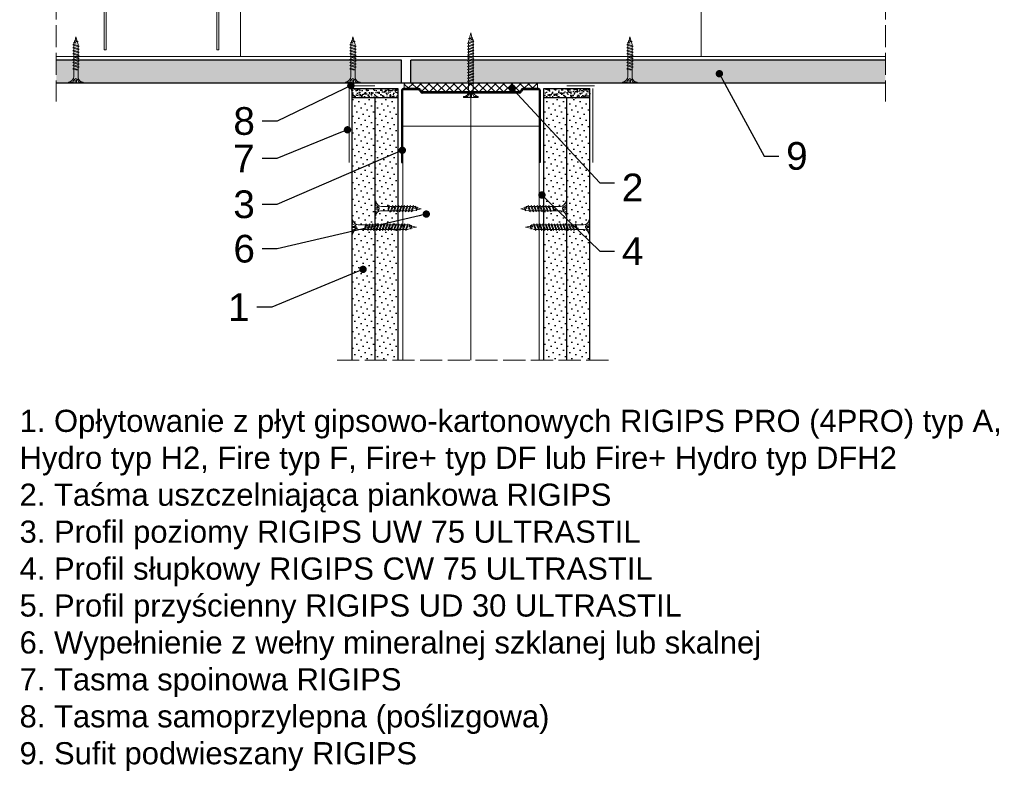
# Model space of a CAD drawing. Header units: millimetres. Extents: x -286 to 2487, y 401 to 2796.
# Tile 5 of 12: x 848 to 1382, y 401 to 808. Entities that reach past the tile are written whole.
import ezdxf
from ezdxf import colors
from ezdxf.entities.mleader import LeaderData, LeaderLine
from ezdxf.math import Vec2, Vec3

# ---------------------------------------------------------------- set-up
doc = ezdxf.new("R2010")
doc.units = ezdxf.units.MM
doc.linetypes.add('ACAD_ISO02W100', pattern=[15, 12, -3])
for name, color, linetype, lineweight in [('_ISOVER WELNA', 7, 'BATTING', 9), ('_RIGIPS AKCESORIA', 7, 'Continuous', 18), ('_RIGIPS G-K', 7, 'Continuous', 25), ('_RIGIPS PROFIL', 7, 'Continuous', 18), ('KRESKOWANIE', 7, 'Continuous', 9), ('PRZERYWANA', 7, 'ACAD_ISO02W100', 9)]:
    doc.layers.add(name, color=color, linetype=linetype, lineweight=lineweight)
doc.styles.get("Standard").update_dxf_attribs({"font": 'arial.ttf'})
doc.linetypes.add('BATTING', pattern='A,0.00254,-2.54,[134,ltypeshp.shx,S=2.54,R=0,X=-2.54,Y=0],-5.08,[134,ltypeshp.shx,S=2.54,R=180,X=2.54,Y=0],-2.54', length=10.16254)
pattern_1 = [(225, (-1508.6283, -235.262), (1.122532, -3.367596), [0, -3.175])]
pattern_2 = [(225, (-1511.6283, -235.262), (1.122532, -3.367596), [0, -3.175])]

# ---------------------------------------------------------------- blocks, each defined once
blk = doc.blocks.new('TN 25')
at = {"layer": '_RIGIPS AKCESORIA'}
for p, q in [((0, -0.84), (0, 7.16)), ((0, 7.16), (0.46, 7.16)), ((0.46, 7.16), (0.46, 4.78)), ((0.46, 4.78), (0, 4.78)), ((0, 3.5), (1.77, 3.5)), ((0, 2.83), (1.77, 2.83)), ((0.46, 1.64), (0, 1.64)), ((0.46, -0.84), (0.46, 1.64)), ((1.77, 3.5), (1.77, 4.2)), ((1.77, 2.83), (1.77, 2.18)), ((3.02, 4.46), (8.47, 4.46)), ((7.49, 2.01), (3.55, 2.01)), ((7.12, 4.46), (7.12, 3.18)), ((8.03, 2.01), (7.12, 4.46)), ((7.12, 3.18), (7.65, 1.53)), ((7.65, 1.53), (8.03, 2.01)), ((9.41, 2.01), (8.03, 2.01)), ((8.47, 4.46), (8.79, 5)), ((9.61, 1.51), (8.47, 4.46)), ((8.79, 5), (9.93, 2.01)), ((9, 4.46), (10.1, 4.46)), ((9.93, 2.01), (9.61, 1.51)), ((11.04, 2.01), (9.93, 2.01)), ((10.1, 4.46), (10.41, 5)), ((11.23, 1.51), (10.1, 4.46)), ((10.41, 5), (11.56, 2.01)), ((10.62, 4.46), (11.67, 4.46)), ((11.56, 2.01), (11.23, 1.51)), ((12.61, 2.01), (11.56, 2.01)), ((11.67, 4.46), (11.99, 5)), ((12.81, 1.51), (11.67, 4.46)), ((11.99, 5), (13.14, 2.01)), ((12.2, 4.46), (13.21, 4.46)), ((13.14, 2.01), (12.81, 1.51)), ((14.15, 2.01), (13.14, 2.01)), ((13.21, 4.46), (13.52, 5)), ((14.34, 1.51), (13.21, 4.46)), ((13.52, 5), (14.67, 2.01)), ((13.73, 4.46), (14.8, 4.46)), ((14.67, 2.01), (14.34, 1.51)), ((15.74, 2.01), (14.67, 2.01)), ((14.8, 4.46), (15.12, 5)), ((15.94, 1.51), (14.8, 4.46)), ((15.12, 5), (16.26, 2.01)), ((15.33, 4.46), (16.42, 4.46)), ((16.26, 2.01), (15.94, 1.51)), ((17.36, 2.01), (16.26, 2.01)), ((16.42, 4.46), (16.73, 5)), ((17.55, 1.51), (16.42, 4.46)), ((16.73, 5), (17.88, 2.01)), ((16.94, 4.46), (17.99, 4.46)), ((17.88, 2.01), (17.55, 1.51)), ((18.93, 2.01), (17.88, 2.01)), ((17.99, 4.46), (18.31, 5)), ((19.13, 1.51), (17.99, 4.46)), ((18.31, 5), (19.45, 2.01)), ((18.52, 4.46), (19.68, 4.46)), ((19.45, 2.01), (19.13, 1.51)), ((19.45, 2.01), (20.62, 2.01)), ((19.68, 4.46), (20, 5)), ((20.82, 1.51), (19.68, 4.46)), ((20, 5), (21.14, 2.01)), ((20.21, 4.46), (20.7, 4.46)), ((20.7, 4.46), (22.28, 3.98)), ((21.14, 2.01), (20.82, 1.51)), ((21.14, 2.01), (21.81, 2.12)), ((21.85, 1.83), (21.67, 3.28)), ((21.67, 3.28), (22.14, 2.4)), ((22.14, 2.4), (21.85, 1.83)), ((22.7, 2.36), (22.14, 2.4)), ((22.28, 3.98), (22.56, 4.37)), ((22.7, 2.36), (22.28, 3.98)), ((22.56, 4.37), (23.03, 2.71)), ((23.03, 2.71), (22.7, 2.36)), ((22.71, 3.85), (25, 3.24)), ((25, 3.24), (23.03, 2.71)), ((0, -0.84), (0.46, -0.84))]:
    blk.add_line(p, q, dxfattribs=at)
for centre, major_axis, ratio, start_param, end_param in [((3.09, 7.67), (0.17, 3.2), 0.826134, 1.773653, 3.180586), ((-0.04, 0.9), (0, 3.93), 0.848176, -0.720942, -0.151112), ((3.37, -1.57), (0.28, 3.57), 0.832181, 0.035984, 1.430787), ((-2.73, 15.91), (0, 14.76), 0.848176, 3.399396, 3.475072), ((0.59, 4.62), (0, 2.81), 0.848176, 3.475072, 3.862535), ((1.66, 3.18), (0, 0.895), 0.848176, -1.552777, -0.720942), ((1.66, 3.18), (0, 0.895), 0.848176, 3.862535, 4.730408)]:
    blk.add_ellipse(centre, major_axis=major_axis, ratio=ratio, start_param=start_param, end_param=end_param, dxfattribs=at)
blk = doc.blocks.new('Lacznik krzyzowy (widok1)')
at = {"layer": '_RIGIPS AKCESORIA', "extrusion": (0, 0, -1)}
for p, q in [((2, 91.5), (60, 91.5)), ((0, 36.5), (0, 89.5)), ((1, 88.5), (1, 36.5)), ((2.08, 90.11), (3, 90.5)), ((3.61, 86.42), (2.08, 90.11)), ((3, 90.5), (4.53, 86.8)), ((4.53, 86.8), (3.61, 86.42)), ((14, 89.5, 30), (14, 90.5, 30)), ((48, 89.5, 30), (14, 89.5, 30)), ((48, 90.5, 30), (48, 89.5, 30)), ((57.47, 86.8), (59, 90.5)), ((58.39, 86.42), (57.47, 86.8)), ((59.92, 90.11), (58.39, 86.42)), ((59, 90.5), (59.92, 90.11)), ((61, 36.5), (61, 88.5)), ((62, 89.5), (62, 36.5)), ((1, 36.5), (0, 36.5)), ((62, 36.5), (61, 36.5))]:
    blk.add_line(p, q, dxfattribs=at)
at = {"layer": '_RIGIPS AKCESORIA'}
blk.add_line((59, 90.5), (3, 90.5), dxfattribs=at)
at = {"layer": '_RIGIPS AKCESORIA', "extrusion": (0, 0, -1)}
for centre, start, end in [((-2, 89.5), 0, 90), ((-60, 89.5), 90, 180), ((-3, 88.5), 0, 90), ((-3, 88.5), 0, 90), ((-59, 88.5), 90, 180), ((-59, 88.5), 90, 180)]:
    blk.add_arc(centre, 2, start, end, dxfattribs=at)
blk = doc.blocks.new('TN 35')
at = {"layer": '_RIGIPS AKCESORIA'}
for p, q in [((0, -0.84), (0, 7.16)), ((0, 7.16), (0.46, 7.16)), ((0.46, 7.16), (0.46, 4.78)), ((0.46, 4.78), (0, 4.78)), ((0, 3.5), (1.77, 3.5)), ((0, 2.83), (1.77, 2.83)), ((0.46, 1.64), (0, 1.64)), ((0.46, -0.84), (0.46, 1.64)), ((1.77, 3.5), (1.77, 4.2)), ((1.77, 2.83), (1.77, 2.18)), ((3.02, 4.46), (8.47, 4.46)), ((7.49, 2.01), (3.55, 2.01)), ((7.12, 4.46), (7.12, 3.18)), ((8.03, 2.01), (7.12, 4.46)), ((7.12, 3.18), (7.65, 1.53)), ((7.65, 1.53), (8.03, 2.01)), ((9.41, 2.01), (8.03, 2.01)), ((8.47, 4.46), (8.79, 5)), ((9.61, 1.51), (8.47, 4.46)), ((8.79, 5), (9.93, 2.01)), ((9, 4.46), (10.1, 4.46)), ((9.93, 2.01), (9.61, 1.51)), ((11.04, 2.01), (9.93, 2.01)), ((10.1, 4.46), (10.41, 5)), ((11.23, 1.51), (10.1, 4.46)), ((10.41, 5), (11.56, 2.01)), ((10.62, 4.46), (11.67, 4.46)), ((11.56, 2.01), (11.23, 1.51)), ((12.61, 2.01), (11.56, 2.01)), ((11.67, 4.46), (11.99, 5)), ((12.81, 1.51), (11.67, 4.46)), ((11.99, 5), (13.14, 2.01)), ((12.2, 4.46), (13.21, 4.46)), ((13.14, 2.01), (12.81, 1.51)), ((14.15, 2.01), (13.14, 2.01)), ((13.21, 4.46), (13.52, 5)), ((14.34, 1.51), (13.21, 4.46)), ((13.52, 5), (14.67, 2.01)), ((13.73, 4.46), (14.8, 4.46)), ((14.67, 2.01), (14.34, 1.51)), ((15.74, 2.01), (14.67, 2.01)), ((14.8, 4.46), (15.12, 5)), ((15.94, 1.51), (14.8, 4.46)), ((15.12, 5), (16.26, 2.01)), ((15.33, 4.46), (16.42, 4.46)), ((16.26, 2.01), (15.94, 1.51)), ((17.36, 2.01), (16.26, 2.01)), ((16.42, 4.46), (16.73, 5)), ((17.55, 1.51), (16.42, 4.46)), ((16.73, 5), (17.88, 2.01)), ((16.94, 4.46), (17.99, 4.46)), ((17.88, 2.01), (17.55, 1.51)), ((18.93, 2.01), (17.84, 2.01)), ((17.99, 4.46), (18.31, 5)), ((19.13, 1.51), (17.99, 4.46)), ((18.31, 5), (19.45, 2.01)), ((18.52, 4.46), (19.57, 4.46)), ((19.45, 2.01), (19.13, 1.51)), ((20.51, 2.01), (19.41, 2.01)), ((19.57, 4.46), (19.88, 5)), ((20.7, 1.51), (19.57, 4.46)), ((19.88, 5), (21.03, 2.01)), ((20.09, 4.46), (21.14, 4.46)), ((21.03, 2.01), (20.7, 1.51)), ((22.08, 2.01), (20.99, 2.01)), ((21.14, 4.46), (21.46, 5)), ((22.28, 1.51), (21.14, 4.46)), ((21.46, 5), (22.6, 2.01)), ((21.67, 4.46), (22.72, 4.46)), ((22.6, 2.01), (22.28, 1.51)), ((23.66, 2.01), (22.56, 2.01)), ((22.72, 4.46), (23.03, 5)), ((23.85, 1.51), (22.72, 4.46)), ((23.03, 5), (24.18, 2.01)), ((23.24, 4.46), (24.29, 4.46)), ((24.18, 2.01), (23.85, 1.51)), ((25.23, 2.01), (24.14, 2.01)), ((24.29, 4.46), (24.61, 5)), ((25.43, 1.51), (24.29, 4.46)), ((24.61, 5), (25.75, 2.01)), ((24.81, 4.46), (25.87, 4.46)), ((25.75, 2.01), (25.43, 1.51)), ((26.81, 2.01), (25.71, 2.01)), ((25.87, 4.46), (26.18, 5)), ((27, 1.51), (25.87, 4.46)), ((26.18, 5), (27.33, 2.01)), ((26.39, 4.46), (27.44, 4.46)), ((27.33, 2.01), (27, 1.51)), ((28.38, 2.01), (27.33, 2.01)), ((27.44, 4.46), (27.76, 5)), ((28.58, 1.51), (27.44, 4.46)), ((27.76, 5), (28.9, 2.01)), ((27.96, 4.46), (29.13, 4.46)), ((28.9, 2.01), (28.58, 1.51)), ((28.9, 2.01), (30.07, 2.01)), ((29.13, 4.46), (29.45, 5)), ((30.27, 1.51), (29.13, 4.46)), ((29.45, 5), (30.59, 2.01)), ((29.65, 4.46), (30.15, 4.46)), ((30.15, 4.46), (31.73, 3.98)), ((30.59, 2.01), (30.27, 1.51)), ((30.59, 2.01), (31.26, 2.12)), ((31.3, 1.83), (31.12, 3.28)), ((31.12, 3.28), (31.59, 2.4)), ((31.59, 2.4), (31.3, 1.83)), ((32.15, 2.36), (31.59, 2.4)), ((31.73, 3.98), (32.01, 4.37)), ((32.15, 2.36), (31.73, 3.98)), ((32.01, 4.37), (32.48, 2.71)), ((32.48, 2.71), (32.15, 2.36)), ((32.16, 3.85), (35, 3.24)), ((35, 3.24), (32.48, 2.71)), ((0, -0.84), (0.46, -0.84))]:
    blk.add_line(p, q, dxfattribs=at)
for centre, major_axis, ratio, start_param, end_param in [((3.09, 7.67), (0.17, 3.2), 0.826134, 1.773653, 3.180586), ((-0.04, 0.9), (0, 3.93), 0.848176, -0.720942, -0.151112), ((3.37, -1.57), (0.28, 3.57), 0.832181, 0.035984, 1.430787), ((-2.73, 15.91), (0, 14.76), 0.848176, 3.399396, 3.475072), ((0.59, 4.62), (0, 2.81), 0.848176, 3.475072, 3.862535), ((1.66, 3.18), (0, 0.895), 0.848176, -1.552777, -0.720942), ((1.66, 3.18), (0, 0.895), 0.848176, 3.862535, 4.730408)]:
    blk.add_ellipse(centre, major_axis=major_axis, ratio=ratio, start_param=start_param, end_param=end_param, dxfattribs=at)
blk = doc.blocks.new('UW 75 ULTRASTIL')
h = blk.add_hatch()
h.set_pattern_fill('ANSI31', color=256, scale=0.5, style=0)
h.paths.add_polyline_path([(-11.93, 0.56), (-11.6, 1.24, -0.286951), (-10.7, 1.8), (10.18, 1.8), (41.3, 1.8, -0.286951), (42.2, 1.24), (42.53, 0.56, 0.286951), (43.43, 0), (52, 0, 0.414214), (52.8, 0.8), (52.8, 40), (52.25, 40), (52.25, 0.8, -0.414214), (52, 0.55), (43.77, 0.55, -0.286951), (42.87, 1.11), (42.54, 1.79, 0.286951), (41.64, 2.35), (-11.04, 2.35, 0.286951), (-11.94, 1.79), (-12.27, 1.11, -0.286951), (-13.17, 0.55), (-21.4, 0.55, -0.414214), (-21.65, 0.8), (-21.65, 40), (-22.2, 40), (-22.2, 0.8, 0.414214), (-21.4, 0), (-12.83, 0, 0.286951)])
for p, q in [((-22.2, 0.8), (-22.2, 40)), ((-22.2, 40), (-21.65, 40)), ((-21.65, 0.8), (-21.65, 40)), ((52.25, 0.8), (52.25, 40)), ((52.8, 40), (52.25, 40)), ((52.8, 0.8), (52.8, 40)), ((-21.4, 0.55), (-13.17, 0.55)), ((-21.4, 0), (-12.83, 0)), ((-12.27, 1.11), (-11.94, 1.79)), ((-11.93, 0.56), (-11.6, 1.24)), ((-11.04, 2.35), (41.64, 2.35)), ((-10.7, 1.8), (41.3, 1.8)), ((42.53, 0.56), (42.2, 1.24)), ((42.87, 1.11), (42.54, 1.79)), ((43.43, 0), (52, 0)), ((43.77, 0.55), (52, 0.55))]:
    blk.add_line(p, q)
for centre, radius, start, end in [((-21.4, 0.8), 0.8, 180, 270), ((-21.4, 0.8), 0.25, 180, 270), ((-13.17, 1.55), 1, 270, 334.0435), ((-12.83, 1), 1, 270, 334.0435), ((-11.04, 1.35), 1, 90, 154.0435), ((-10.7, 0.8), 1, 90, 154.0435), ((41.3, 0.8), 1, 25.9565, 90), ((41.64, 1.35), 1, 25.9565, 90), ((43.43, 1), 1, 205.9565, 270), ((43.77, 1.55), 1, 205.9565, 270), ((52, 0.8), 0.8, 270, 0), ((52, 0.8), 0.25, 270, 0)]:
    blk.add_arc(centre, radius, start, end)
blk = doc.blocks.new('_Dot')
at = {"color": 0, "linetype": 'ByBlock', "lineweight": -2}
blk.add_line((-0.5, 0), (-1, 0), dxfattribs=at)
at = {"color": 0, "linetype": 'ByBlock', "const_width": 0.5}
blk.add_lwpolyline([(-0.25, 0, 1), (0.25, 0, 1)], format="xyb", close=True, dxfattribs=at)

msp = doc.modelspace()

# ---------------------------------------------------------------- hatches: boundary and pattern name
at = {"layer": '_RIGIPS G-K'}
h = msp.add_hatch(dxfattribs=at)
h.set_pattern_fill('AR-SAND', color=256, scale=0.05, angle=180, style=0)
h.set_pattern_definition([(217.5, (3041.9215, 1896.8737), (0.0800016, -2.4470662), [0, -1.9304, 0, -2.159, 0, -2.06375]), (187.5, (3041.9215, 1896.8737), (-2.2476164, -3.5841255), [0, -1.0414, 0, -1.7399, 0, -0.66675]), (147.5, (3043.4836, 1896.8737), (-3.9549619, -0.007186), [0, -0.635, 0, -2.286, 0, -2.9845]), (137.5, (3043.4836, 1896.8737), (-3.8177823, -1.1146466), [0, -0.3175, 0, -1.4986, 0, -1.7145])])
h.paths.add_polyline_path([(1028.15, 765.81), (1053.15, 765.81), (1053.15, 770.81), (1028.15, 770.81)])
h = msp.add_hatch(dxfattribs=at)
h.set_pattern_fill('AR-SAND', color=256, scale=0.05, angle=180, style=0)
h.set_pattern_definition([(217.5, (3044.9215, 1896.8737), (0.0800016, -2.4470662), [0, -1.9304, 0, -2.159, 0, -2.06375]), (187.5, (3044.9215, 1896.8737), (-2.2476164, -3.5841255), [0, -1.0414, 0, -1.7399, 0, -0.66675]), (147.5, (3046.4836, 1896.8737), (-3.9549619, -0.007186), [0, -0.635, 0, -2.286, 0, -2.9845]), (137.5, (3046.4836, 1896.8737), (-3.8177823, -1.1146466), [0, -0.3175, 0, -1.4986, 0, -1.7145])])
h.paths.add_polyline_path([(1132.15, 765.81), (1157.15, 765.81), (1157.15, 770.81), (1132.15, 770.81)])
h = msp.add_hatch(dxfattribs=at)
h.set_pattern_fill('DOTS', color=256, scale=2, angle=225, style=0)
h.set_pattern_definition(pattern_2)
h.paths.add_polyline_path([(1028.15, 623.81), (1040.65, 623.81), (1040.65, 765.81), (1028.15, 765.81)])
h = msp.add_hatch(dxfattribs=at)
h.set_pattern_fill('DOTS', color=256, scale=2, angle=225, style=0)
h.set_pattern_definition(pattern_2)
h.paths.add_polyline_path([(1040.65, 623.81), (1053.15, 623.81), (1053.15, 765.81), (1040.65, 765.81)])
h = msp.add_hatch(dxfattribs=at)
h.set_pattern_fill('DOTS', color=256, scale=2, angle=225, style=0)
h.set_pattern_definition(pattern_1)
h.paths.add_polyline_path([(1132.15, 623.81), (1144.65, 623.81), (1144.65, 765.81), (1132.15, 765.81)])
h = msp.add_hatch(dxfattribs=at)
h.set_pattern_fill('DOTS', color=256, scale=2, angle=225, style=0)
h.set_pattern_definition(pattern_1)
h.paths.add_polyline_path([(1144.65, 623.81), (1157.15, 623.81), (1157.15, 765.81), (1144.65, 765.81)])
at = {"layer": 'KRESKOWANIE'}
h = msp.add_hatch(dxfattribs=at)
h.set_pattern_fill('DOTS', color=256, scale=2, angle=225, style=0)
h.set_pattern_definition([(225, (549, -968.1138), (1.122532, -3.367596), [0, -3.175])])
h.paths.add_polyline_path([(1055.15, 773.81), (1055.15, 786.31), (868.15, 786.31), (868.15, 773.81)])
h.paths.add_polyline_path([(1060.15, 786.31), (1060.15, 773.81), (1317.15, 773.81), (1317.15, 786.31)])
h = msp.add_hatch(dxfattribs=at)
h.set_pattern_fill('ANSI37', color=256, angle=270, style=0)
h.set_pattern_definition([(315, (3043.4215, 2207.9346), (2.245064, 2.245064), []), (45, (3043.4215, 2207.9346), (-2.245064, 2.245064), [])])
h.paths.add_polyline_path([(1056.55, 770.81), (1064.52, 770.81, -0.286951), (1065.42, 770.24), (1065.75, 769.57, 0.286951), (1066.65, 769.01), (1118.64, 769.01, 0.286951), (1119.54, 769.57), (1119.87, 770.24, -0.286951), (1120.77, 770.81), (1128.75, 770.81), (1128.75, 773.81), (1056.55, 773.81)])

# ---------------------------------------------------------------- linework, layer by layer
at = {"layer": '_ISOVER WELNA', "linetype": 'Continuous'}
for p, q in [((967.9, 1150.25), (967.9, 788.31)), ((1217.4, 1150.25), (1217.4, 788.31))]:
    msp.add_line(p, q, dxfattribs=at)
at = {"layer": '_ISOVER WELNA', "ltscale": 3.6}
msp.add_line((1092.65, 623.81), (1092.65, 768.46), dxfattribs=at)
at = {"layer": '_RIGIPS AKCESORIA'}
for p, q in [((1040.65, 772.31), (1025.65, 772.31)), ((1026.65, 770.81), (1026.65, 730.81)), ((1144.65, 772.31), (1159.65, 772.31)), ((1158.65, 770.81), (1158.65, 730.81))]:
    msp.add_line(p, q, dxfattribs=at)
at = {"layer": '_RIGIPS G-K'}
for p, q in [((1055.15, 786.31), (868.15, 786.31)), ((1055.15, 773.81), (1055.15, 786.31)), ((1317.15, 786.31), (1060.15, 786.31)), ((1060.15, 773.81), (1060.15, 786.31)), ((1317.15, 773.81), (868.15, 773.81)), ((1028.15, 770.81), (1028.15, 623.81)), ((1028.15, 770.81), (1053.15, 770.81)), ((1053.15, 770.81), (1053.15, 623.81)), ((1132.15, 623.81), (1132.15, 770.81)), ((1132.15, 770.81), (1157.15, 770.81)), ((1157.15, 623.81), (1157.15, 770.81)), ((1053.15, 765.81), (1028.15, 765.81)), ((1040.65, 765.81), (1040.65, 623.81)), ((1157.15, 765.81), (1132.15, 765.81)), ((1144.65, 623.81), (1144.65, 765.81))]:
    msp.add_line(p, q, dxfattribs=at)
at = {"layer": '_RIGIPS PROFIL'}
msp.add_line((868.15, 788.31), (1317.15, 788.31), dxfattribs=at)
at = {"layer": '_RIGIPS PROFIL', "lineweight": 9}
for p, q in [((1055.75, 750.41), (1129.55, 750.41)), ((1055.75, 623.81), (1055.75, 750.41)), ((1129.55, 623.81), (1129.55, 750.41))]:
    msp.add_line(p, q, dxfattribs=at)
at = {"layer": '_RIGIPS PROFIL', "linetype": 'ByBlock', "lineweight": -2}
msp.add_line((1162.41, 719.79), (1170.41, 719.79), dxfattribs=at)
msp.add_lwpolyline([(1117.75, 768.09), (1162.41, 719.79)], dxfattribs=at)
at = {"layer": 'KRESKOWANIE'}
for p, q in [((1056.55, 770.81), (1056.55, 773.81)), ((1128.75, 770.81), (1128.75, 773.81))]:
    msp.add_line(p, q, dxfattribs=at)
at = {"layer": 'PRZERYWANA'}
for p, q in [((868.15, 1210.25), (868.15, 763.81)), ((1317.15, 1210.25), (1317.15, 763.81)), ((1167.15, 623.81), (1018.15, 623.81))]:
    msp.add_line(p, q, dxfattribs=at)

# ---------------------------------------------------------------- block references
msp.add_blockref('Lacznik krzyzowy (widok1)', (894.15, 755.34))
for name, p, rotation in [('TN 35', (1095.81, 766.04), 90), ('UW 75 ULTRASTIL', (1107.95, 770.81), 180)]:
    msp.add_blockref(name, p, dxfattribs=dict(rotation=rotation))
at = {"layer": '_RIGIPS AKCESORIA', "xscale": -1}
for name, p, rotation in [('TN 25', (875.57, 773.81), 270), ('TN 25', (1025.57, 773.81), 270), ('TN 25', (1175.57, 773.81), 270), ('TN 25', (1040.65, 709.05), 180), ('TN 35', (1028.15, 699.05), 180)]:
    msp.add_blockref(name, p, dxfattribs=dict(at, rotation=rotation))
at = {"layer": '_RIGIPS AKCESORIA', "rotation": 180}
for name, p in [('TN 25', (1144.65, 709.05)), ('TN 35', (1157.15, 699.05))]:
    msp.add_blockref(name, p, dxfattribs=at)
at = {"layer": '_RIGIPS PROFIL', "lineweight": -2, "xscale": 4, "yscale": 4, "zscale": 4, "rotation": 132.7634657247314}
msp.add_blockref('_Dot', (1115.03, 771.03), dxfattribs=at)

# ---------------------------------------------------------------- texts
at = {"insert": (848.26, 596.89), "char_height": 12, "width": 541.8212, "attachment_point": 1}
msp.add_mtext('1. Opłytowanie z płyt gipsowo-kartonowych RIGIPS PRO (4PRO) typ A, Hydro typ H2, Fire typ F, Fire+ typ DF lub Fire+ Hydro typ DFH2\\P2. Taśma uszczelniająca piankowa RIGIPS\\P3. Profil poziomy RIGIPS UW 75 ULTRASTIL\\P4. Profil słupkowy RIGIPS CW 75 ULTRASTIL\\P5. Profil przyścienny RIGIPS UD 30 ULTRASTIL\\P6. Wypełnienie z wełny mineralnej szklanej lub skalnej\\P7. Tasma spoinowa RIGIPS\\P8. Tasma samoprzylepna (poślizgowa)\\P9. Sufit podwieszany RIGIPS', dxfattribs=at)
at = {"layer": '_RIGIPS PROFIL', "insert": (1174.41, 724.79), "char_height": 15, "attachment_point": 1}
msp.add_mtext('2', dxfattribs=at)

# ---------------------------------------------------------------- leaders
at = {"layer": '_RIGIPS PROFIL'}
ml = msp.add_multileader_mtext('Standard', dxfattribs=at)
ml.set_content('9', color=256)
ml.set_leader_properties()
ml.set_arrow_properties(name='DOT')
ml.build(insert=Vec2(0, 0))
ctx = ml.context
ctx.base_point, ctx.char_height, ctx.landing_gap_size, ctx.plane_origin = Vec3(1259.38, 734.26), 15, 4, Vec3(1227.22, 778.9)
notes = []
notes.append((ctx, [(0, (1, 1, 0), (1251.38, 734.26), (1, 0), 8, [(0, [(1227.22, 778.9)], 0, [])])]))
ctx.mtext.insert, ctx.mtext.flow_direction = Vec3(1263.38, 741.89), 5
ml = msp.add_multileader_mtext('Standard', dxfattribs=at)
ml.set_content('8', color=256)
ml.set_leader_properties()
ml.set_arrow_properties(name='DOT')
ml.build(insert=Vec2(0, 0))
ctx = ml.context
ctx.base_point, ctx.char_height, ctx.landing_gap_size, ctx.plane_origin = Vec3(961.81, 753.17), 15, 4, Vec3(1027.7, 772.46)
ctx.text_align_type = 2
notes.append((ctx, [(0, (1, 1, 0), (987.69, 753.17), (-1, 0), 8, [(0, [(1027.7, 772.46)], 0, [])])]))
ctx.mtext.insert, ctx.mtext.alignment, ctx.mtext.flow_direction = Vec3(975.69, 760.79), 3, 5
ml = msp.add_multileader_mtext('Standard', dxfattribs=at)
ml.set_content('7', color=256)
ml.set_leader_properties()
ml.set_arrow_properties(name='DOT')
ml.build(insert=Vec2(0, 0))
ctx = ml.context
ctx.base_point, ctx.char_height, ctx.landing_gap_size, ctx.plane_origin = Vec3(961.87, 733), 15, 4, Vec3(1025.84, 748.52)
ctx.text_align_type = 2
notes.append((ctx, [(0, (1, 1, 0), (987.58, 733), (-1, 0), 8, [(0, [(1025.84, 748.52)], 0, [])])]))
ctx.mtext.insert, ctx.mtext.alignment, ctx.mtext.flow_direction = Vec3(975.58, 740.5), 3, 5
ml = msp.add_multileader_mtext('Standard', dxfattribs=at)
ml.set_content('3', color=256)
ml.set_leader_properties()
ml.set_arrow_properties(name='DOT')
ml.build(insert=Vec2(0, 0))
ctx = ml.context
ctx.base_point, ctx.char_height, ctx.landing_gap_size, ctx.plane_origin = Vec3(961.83, 708.05), 15, 4, Vec3(1025.77, 733.27)
ctx.text_align_type = 2
notes.append((ctx, [(0, (1, 1, 0), (987.65, 708.05), (-1, 0), 8, [(0, [(1055.52, 737.44)], 0, [])])]))
ctx.mtext.insert, ctx.mtext.alignment, ctx.mtext.flow_direction = Vec3(975.65, 715.69), 3, 5
ml = msp.add_multileader_mtext('Standard', dxfattribs=at)
ml.set_content('4', color=256)
ml.set_leader_properties()
ml.set_arrow_properties(name='DOT')
ml.build(insert=Vec2(0, 0))
ctx = ml.context
ctx.base_point, ctx.char_height, ctx.landing_gap_size, ctx.plane_origin = Vec3(1170.41, 682.77), 15, 4, Vec3(1131.14, 713.21)
notes.append((ctx, [(0, (1, 1, 0), (1162.41, 682.77), (1, 0), 8, [(0, [(1131.14, 713.21)], 0, [])])]))
ctx.mtext.insert, ctx.mtext.flow_direction = Vec3(1174.41, 690.27), 5
ml = msp.add_multileader_mtext('Standard', dxfattribs=at)
ml.set_content('6', color=256)
ml.set_leader_properties()
ml.set_arrow_properties(name='DOT')
ml.build(insert=Vec2(0, 0))
ctx = ml.context
ctx.base_point, ctx.char_height, ctx.landing_gap_size, ctx.plane_origin = Vec3(961.8, 684.01), 15, 4, Vec3(1068.49, 702.88)
ctx.text_align_type = 2
notes.append((ctx, [(0, (1, 1, 0), (987.71, 684.01), (-1, 0), 8, [(0, [(1068.49, 702.88)], 0, [])])]))
ctx.mtext.insert, ctx.mtext.alignment, ctx.mtext.flow_direction = Vec3(975.71, 691.64), 3, 5
ml = msp.add_multileader_mtext('Standard', dxfattribs=at)
ml.set_content('1', color=256)
ml.set_leader_properties()
ml.set_arrow_properties(name='DOT')
ml.build(insert=Vec2(0, 0))
ctx = ml.context
ctx.base_point, ctx.char_height, ctx.landing_gap_size, ctx.plane_origin = Vec3(963.26, 652.43), 15, 4, Vec3(1034.24, 672.93)
ctx.text_align_type = 2
notes.append((ctx, [(0, (1, 1, 0), (984.79, 652.43), (-1, 0), 8, [(0, [(1034.24, 672.93)], 0, [])])]))
ctx.mtext.insert, ctx.mtext.alignment, ctx.mtext.flow_direction = Vec3(972.79, 659.93), 3, 5
for ctx, leaders in notes:
    for number, flags, end, landing, length, lines in leaders:
        leader = LeaderData()
        leader.index, (leader.has_last_leader_line, leader.has_dogleg_vector, leader.attachment_direction) = number, flags
        leader.last_leader_point, leader.dogleg_vector, leader.dogleg_length = Vec3(end), Vec3(landing), length
        for number, points, colour, breaks in lines:
            line = LeaderLine()
            line.index, line.vertices, line.color, line.breaks = number, Vec3.list(points), colors.encode_raw_color(colour), breaks
            leader.lines.append(line)
        ctx.leaders.append(leader)

doc.saveas('drawing.dxf')
